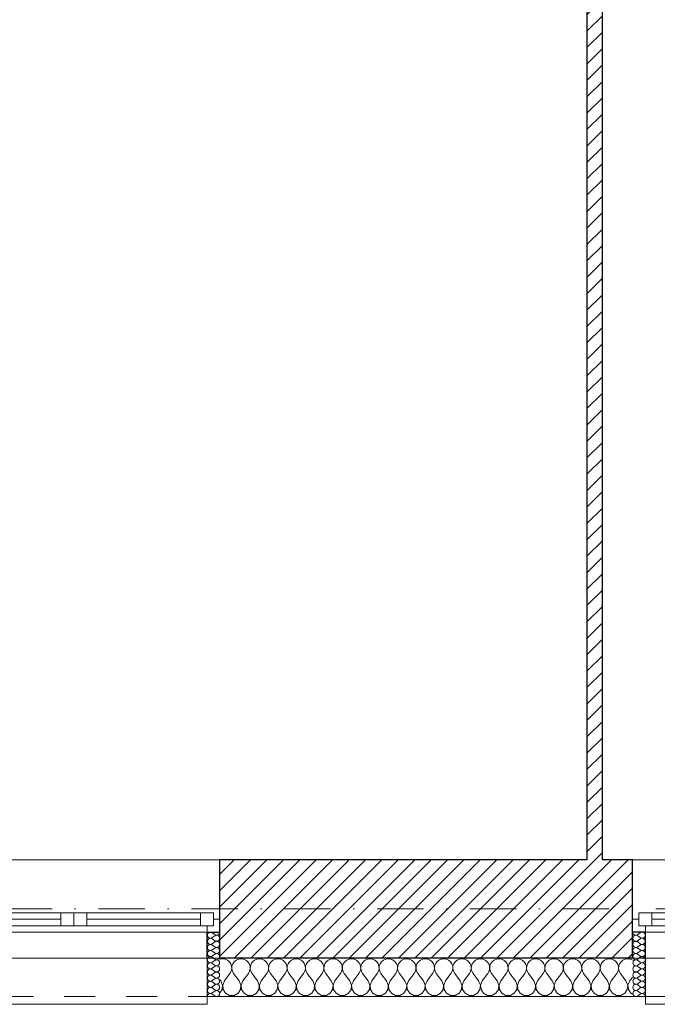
# Model space of a CAD drawing. Header units: millimetres. Extents: x -140780 to 266886, y -104422 to 233759.
# Tile 8 of 104: x 182285 to 184757, y 106825 to 110644. Entities that reach past the tile are written whole.
import ezdxf

# ---------------------------------------------------------------- set-up
doc = ezdxf.new("R2010")
doc.units = ezdxf.units.MM
doc.header["$MEASUREMENT"] = 0
doc.linetypes.add('Kropki i Kreski', pattern=[360, 180, -90, 0, -90])
doc.linetypes.add('Przerywana', pattern=[240, 120, -120])
for name, color, linetype in [('Konstrukcja - Siatki mod', 7, 'Continuous'), ('KR_INW', 7, 'Continuous'), ('NAPIS_SODON', 7, 'Continuous'), ('Okna ArchiCADa', 7, 'Continuous')]:
    doc.layers.add(name, color=color, linetype=linetype)
doc.layers.add('Konstrukcja - Siatki mod_Nr_pióra__48', color=7, linetype='Continuous', lineweight=15, true_color=0xa80f02)
doc.layers.add('KR_INW_Nr_pióra__102', color=7, linetype='Continuous', lineweight=5, true_color=0xcccccc)
for name, color, linetype, lineweight in [('KR_INW_Nr_pióra__101', 252, 'Continuous', 5), ('KR_INW_Nr_pióra__27', 7, 'Continuous', 25), ('KR_INW_Nr_pióra__47', 7, 'Continuous', 15), ('NAPIS_SODON_Nr_pióra__1', 7, 'Continuous', 13), ('Okna ArchiCADa_Nr_pióra__1', 7, 'Continuous', 13), ('Okna ArchiCADa_Nr_pióra__27', 7, 'Continuous', 25)]:
    doc.layers.add(name, color=color, linetype=linetype, lineweight=lineweight)
pattern_1 = [(45, (0, 0), (-31.819804, 31.819804), [])]

# ---------------------------------------------------------------- blocks, each defined once
blk = doc.blocks.new('Strop_1', base_point=(179225, 121523.3))
at = {"layer": 'NAPIS_SODON_Nr_pióra__1', "linetype": 'Continuous', "flags": 128}
blk.add_lwpolyline([(179225, 121523.3), (179225.9, 107003.8), (250898.3, 107008.3), (250897.4, 121527.8)], close=True, dxfattribs=at)
blk = doc.blocks.new('*X151')
at = {"layer": 'KR_INW_Nr_pióra__102', "linetype": 'Continuous'}
for p, q in [((183061.7, 107000.2), (183061.2, 107000)), ((183071.4, 107001.6), (183061.7, 107000.2)), ((183081.2, 107000.2), (183071.4, 107001.6)), ((183090.2, 106996.2), (183081.2, 107000.2)), ((183097.8, 106989.9), (183090.2, 106996.2)), ((183124.1, 106996.2), (183116.5, 106989.9)), ((183133.1, 107000.2), (183124.1, 106996.2)), ((183142.9, 107001.6), (183133.1, 107000.2)), ((183152.6, 107000.2), (183142.9, 107001.6)), ((183161.6, 106996.2), (183152.6, 107000.2)), ((183169.2, 106989.9), (183161.6, 106996.2)), ((183195.5, 106996.2), (183187.9, 106989.9)), ((183204.5, 107000.2), (183195.5, 106996.2)), ((183214.3, 107001.6), (183204.5, 107000.2)), ((183224, 107000.2), (183214.3, 107001.6)), ((183233.1, 106996.2), (183224, 107000.2)), ((183240.6, 106989.9), (183233.1, 106996.2)), ((183266.9, 106996.2), (183259.4, 106989.9)), ((183276, 107000.2), (183266.9, 106996.2)), ((183285.7, 107001.6), (183276, 107000.2)), ((183295.5, 107000.2), (183285.7, 107001.6)), ((183304.5, 106996.2), (183295.5, 107000.2)), ((183312.1, 106989.9), (183304.5, 106996.2)), ((183338.4, 106996.2), (183330.8, 106989.9)), ((183347.4, 107000.2), (183338.4, 106996.2)), ((183357.1, 107001.6), (183347.4, 107000.2)), ((183366.9, 107000.2), (183357.1, 107001.6)), ((183375.9, 106996.2), (183366.9, 107000.2)), ((183383.5, 106989.9), (183375.9, 106996.2)), ((183409.8, 106996.2), (183402.2, 106989.9)), ((183418.8, 107000.2), (183409.8, 106996.2)), ((183428.6, 107001.6), (183418.8, 107000.2)), ((183438.3, 107000.2), (183428.6, 107001.6)), ((183447.3, 106996.2), (183438.3, 107000.2)), ((183454.9, 106989.9), (183447.3, 106996.2)), ((183481.2, 106996.2), (183473.6, 106989.9)), ((183490.2, 107000.2), (183481.2, 106996.2)), ((183500, 107001.6), (183490.2, 107000.2)), ((183509.8, 107000.2), (183500, 107001.6)), ((183518.8, 106996.2), (183509.8, 107000.2)), ((183526.4, 106989.9), (183518.8, 106996.2)), ((183552.7, 106996.2), (183545.1, 106989.9)), ((183561.7, 107000.2), (183552.7, 106996.2)), ((183571.4, 107001.6), (183561.7, 107000.2)), ((183581.2, 107000.2), (183571.4, 107001.6)), ((183590.2, 106996.2), (183581.2, 107000.2)), ((183597.8, 106989.9), (183590.2, 106996.2)), ((183624.1, 106996.2), (183616.5, 106989.9)), ((183633.1, 107000.2), (183624.1, 106996.2)), ((183642.9, 107001.6), (183633.1, 107000.2)), ((183652.6, 107000.2), (183642.9, 107001.6)), ((183661.6, 106996.2), (183652.6, 107000.2)), ((183669.2, 106989.9), (183661.6, 106996.2)), ((183695.5, 106996.2), (183687.9, 106989.9)), ((183704.5, 107000.2), (183695.5, 106996.2)), ((183714.3, 107001.6), (183704.5, 107000.2)), ((183724, 107000.2), (183714.3, 107001.6)), ((183733.1, 106996.2), (183724, 107000.2)), ((183740.6, 106989.9), (183733.1, 106996.2)), ((183766.9, 106996.2), (183759.4, 106989.9)), ((183776, 107000.2), (183766.9, 106996.2)), ((183785.7, 107001.6), (183776, 107000.2)), ((183795.5, 107000.2), (183785.7, 107001.6)), ((183804.5, 106996.2), (183795.5, 107000.2)), ((183812.1, 106989.9), (183804.5, 106996.2)), ((183838.4, 106996.2), (183830.8, 106989.9)), ((183847.4, 107000.2), (183838.4, 106996.2)), ((183857.1, 107001.6), (183847.4, 107000.2)), ((183866.9, 107000.2), (183857.1, 107001.6)), ((183875.9, 106996.2), (183866.9, 107000.2)), ((183883.5, 106989.9), (183875.9, 106996.2)), ((183909.8, 106996.2), (183902.2, 106989.9)), ((183918.8, 107000.2), (183909.8, 106996.2)), ((183928.6, 107001.6), (183918.8, 107000.2)), ((183938.3, 107000.2), (183928.6, 107001.6)), ((183947.3, 106996.2), (183938.3, 107000.2)), ((183954.9, 106989.9), (183947.3, 106996.2)), ((183981.2, 106996.2), (183973.6, 106989.9)), ((183990.2, 107000.2), (183981.2, 106996.2)), ((184000, 107001.6), (183990.2, 107000.2)), ((184009.8, 107000.2), (184000, 107001.6)), ((184018.8, 106996.2), (184009.8, 107000.2)), ((184026.4, 106989.9), (184018.8, 106996.2)), ((184052.7, 106996.2), (184045.1, 106989.9)), ((184061.7, 107000.2), (184052.7, 106996.2)), ((184071.4, 107001.6), (184061.7, 107000.2)), ((184081.2, 107000.2), (184071.4, 107001.6)), ((184090.2, 106996.2), (184081.2, 107000.2)), ((184097.8, 106989.9), (184090.2, 106996.2)), ((184124.1, 106996.2), (184116.5, 106989.9)), ((184133.1, 107000.2), (184124.1, 106996.2)), ((184142.9, 107001.6), (184133.1, 107000.2)), ((184152.6, 107000.2), (184142.9, 107001.6)), ((184161.6, 106996.2), (184152.6, 107000.2)), ((184169.2, 106989.9), (184161.6, 106996.2)), ((184195.5, 106996.2), (184187.9, 106989.9)), ((184204.5, 107000.2), (184195.5, 106996.2)), ((184214.3, 107001.6), (184204.5, 107000.2)), ((184224, 107000.2), (184214.3, 107001.6)), ((184233.1, 106996.2), (184224, 107000.2)), ((184240.6, 106989.9), (184233.1, 106996.2)), ((184266.9, 106996.2), (184259.4, 106989.9)), ((184276, 107000.2), (184266.9, 106996.2)), ((184285.7, 107001.6), (184276, 107000.2)), ((184295.5, 107000.2), (184285.7, 107001.6)), ((184304.5, 106996.2), (184295.5, 107000.2)), ((184312.1, 106989.9), (184304.5, 106996.2)), ((184338.4, 106996.2), (184330.8, 106989.9)), ((184347.4, 107000.2), (184338.4, 106996.2)), ((184357.1, 107001.6), (184347.4, 107000.2)), ((184366.9, 107000.2), (184357.1, 107001.6)), ((184375.9, 106996.2), (184366.9, 107000.2)), ((184383.5, 106989.9), (184375.9, 106996.2)), ((184409.8, 106996.2), (184402.2, 106989.9)), ((184418.8, 107000.2), (184409.8, 106996.2)), ((184428.6, 107001.6), (184418.8, 107000.2)), ((184438.3, 107000.2), (184428.6, 107001.6)), ((184447.3, 106996.2), (184438.3, 107000.2)), ((184454.9, 106989.9), (184447.3, 106996.2)), ((184481.2, 106996.2), (184473.6, 106989.9)), ((184490.2, 107000.2), (184481.2, 106996.2)), ((184500, 107001.6), (184490.2, 107000.2)), ((184509.8, 107000.2), (184500, 107001.6)), ((184518.8, 106996.2), (184509.8, 107000.2)), ((184526.4, 106989.9), (184518.8, 106996.2)), ((184552.7, 106996.2), (184545.1, 106989.9)), ((184561.7, 107000.2), (184552.7, 106996.2)), ((184571.4, 107001.6), (184561.7, 107000.2)), ((184581.2, 107000.2), (184571.4, 107001.6)), ((184590.2, 106996.2), (184581.2, 107000.2)), ((184597.8, 106989.9), (184590.2, 106996.2)), ((184624.1, 106996.2), (184616.5, 106989.9)), ((184633.1, 107000.2), (184624.1, 106996.2)), ((184642.9, 107001.6), (184633.1, 107000.2)), ((184652.6, 107000.2), (184642.9, 107001.6)), ((184661.1, 106996.5), (184652.6, 107000.2)), ((183103.4, 106981.8), (183097.8, 106989.9)), ((183100, 106944.4), (183104.8, 106953.1)), ((183106.5, 106972.5), (183103.4, 106981.8)), ((183104.8, 106953.1), (183107, 106962.6)), ((183107, 106962.6), (183106.5, 106972.5)), ((183107.8, 106972.5), (183107.3, 106962.6)), ((183107.3, 106962.6), (183109.5, 106953.1)), ((183110.9, 106981.8), (183107.8, 106972.5)), ((183109.5, 106953.1), (183114.3, 106944.4)), ((183116.5, 106989.9), (183110.9, 106981.8)), ((183174.8, 106981.8), (183169.2, 106989.9)), ((183171.4, 106944.4), (183176.2, 106953.1)), ((183177.9, 106972.5), (183174.8, 106981.8)), ((183176.2, 106953.1), (183178.4, 106962.6)), ((183178.4, 106962.6), (183177.9, 106972.5)), ((183179.2, 106972.5), (183178.7, 106962.6)), ((183178.7, 106962.6), (183180.9, 106953.1)), ((183182.3, 106981.8), (183179.2, 106972.5)), ((183180.9, 106953.1), (183185.7, 106944.4)), ((183187.9, 106989.9), (183182.3, 106981.8)), ((183246.2, 106981.8), (183240.6, 106989.9)), ((183242.9, 106944.4), (183247.6, 106953.1)), ((183249.4, 106972.5), (183246.2, 106981.8)), ((183247.6, 106953.1), (183249.9, 106962.6)), ((183249.9, 106962.6), (183249.4, 106972.5)), ((183250.6, 106972.5), (183250.1, 106962.6)), ((183250.1, 106962.6), (183252.4, 106953.1)), ((183253.8, 106981.8), (183250.6, 106972.5)), ((183252.4, 106953.1), (183257.1, 106944.4)), ((183259.4, 106989.9), (183253.8, 106981.8)), ((183317.7, 106981.8), (183312.1, 106989.9)), ((183314.3, 106944.4), (183319.1, 106953.1)), ((183320.8, 106972.5), (183317.7, 106981.8)), ((183319.1, 106953.1), (183321.3, 106962.6)), ((183321.3, 106962.6), (183320.8, 106972.5)), ((183322.1, 106972.5), (183321.6, 106962.6)), ((183321.6, 106962.6), (183323.8, 106953.1)), ((183325.2, 106981.8), (183322.1, 106972.5)), ((183323.8, 106953.1), (183328.6, 106944.4)), ((183330.8, 106989.9), (183325.2, 106981.8)), ((183389.1, 106981.8), (183383.5, 106989.9)), ((183385.7, 106944.4), (183390.5, 106953.1)), ((183392.2, 106972.5), (183389.1, 106981.8)), ((183390.5, 106953.1), (183392.7, 106962.6)), ((183392.7, 106962.6), (183392.2, 106972.5)), ((183393.5, 106972.5), (183393, 106962.6)), ((183393, 106962.6), (183395.2, 106953.1)), ((183396.6, 106981.8), (183393.5, 106972.5)), ((183395.2, 106953.1), (183400, 106944.4)), ((183402.2, 106989.9), (183396.6, 106981.8)), ((183460.5, 106981.8), (183454.9, 106989.9)), ((183457.1, 106944.4), (183461.9, 106953.1)), ((183463.7, 106972.5), (183460.5, 106981.8)), ((183461.9, 106953.1), (183464.1, 106962.6)), ((183464.1, 106962.6), (183463.7, 106972.5)), ((183464.9, 106972.5), (183464.4, 106962.6)), ((183464.4, 106962.6), (183466.7, 106953.1)), ((183468.1, 106981.8), (183464.9, 106972.5)), ((183466.7, 106953.1), (183471.4, 106944.4)), ((183473.6, 106989.9), (183468.1, 106981.8)), ((183531.9, 106981.8), (183526.4, 106989.9)), ((183528.6, 106944.4), (183533.3, 106953.1)), ((183535.1, 106972.5), (183531.9, 106981.8)), ((183533.3, 106953.1), (183535.6, 106962.6)), ((183535.6, 106962.6), (183535.1, 106972.5)), ((183536.3, 106972.5), (183535.9, 106962.6)), ((183535.9, 106962.6), (183538.1, 106953.1)), ((183539.5, 106981.8), (183536.3, 106972.5)), ((183538.1, 106953.1), (183542.9, 106944.4)), ((183545.1, 106989.9), (183539.5, 106981.8)), ((183603.4, 106981.8), (183597.8, 106989.9)), ((183600, 106944.4), (183604.8, 106953.1)), ((183606.5, 106972.5), (183603.4, 106981.8)), ((183604.8, 106953.1), (183607, 106962.6)), ((183607, 106962.6), (183606.5, 106972.5)), ((183607.8, 106972.5), (183607.3, 106962.6)), ((183607.3, 106962.6), (183609.5, 106953.1)), ((183610.9, 106981.8), (183607.8, 106972.5)), ((183609.5, 106953.1), (183614.3, 106944.4)), ((183616.5, 106989.9), (183610.9, 106981.8)), ((183674.8, 106981.8), (183669.2, 106989.9)), ((183671.4, 106944.4), (183676.2, 106953.1)), ((183677.9, 106972.5), (183674.8, 106981.8)), ((183676.2, 106953.1), (183678.4, 106962.6)), ((183678.4, 106962.6), (183677.9, 106972.5)), ((183679.2, 106972.5), (183678.7, 106962.6)), ((183678.7, 106962.6), (183680.9, 106953.1)), ((183682.3, 106981.8), (183679.2, 106972.5)), ((183680.9, 106953.1), (183685.7, 106944.4)), ((183687.9, 106989.9), (183682.3, 106981.8)), ((183746.2, 106981.8), (183740.6, 106989.9)), ((183742.9, 106944.4), (183747.6, 106953.1)), ((183749.4, 106972.5), (183746.2, 106981.8)), ((183747.6, 106953.1), (183749.9, 106962.6)), ((183749.9, 106962.6), (183749.4, 106972.5)), ((183750.6, 106972.5), (183750.1, 106962.6)), ((183750.1, 106962.6), (183752.4, 106953.1)), ((183753.8, 106981.8), (183750.6, 106972.5)), ((183752.4, 106953.1), (183757.1, 106944.4)), ((183759.4, 106989.9), (183753.8, 106981.8)), ((183817.7, 106981.8), (183812.1, 106989.9)), ((183814.3, 106944.4), (183819.1, 106953.1)), ((183820.8, 106972.5), (183817.7, 106981.8)), ((183819.1, 106953.1), (183821.3, 106962.6)), ((183821.3, 106962.6), (183820.8, 106972.5)), ((183822.1, 106972.5), (183821.6, 106962.6)), ((183821.6, 106962.6), (183823.8, 106953.1)), ((183825.2, 106981.8), (183822.1, 106972.5)), ((183823.8, 106953.1), (183828.6, 106944.4)), ((183830.8, 106989.9), (183825.2, 106981.8)), ((183889.1, 106981.8), (183883.5, 106989.9)), ((183885.7, 106944.4), (183890.5, 106953.1)), ((183892.2, 106972.5), (183889.1, 106981.8)), ((183890.5, 106953.1), (183892.7, 106962.6)), ((183892.7, 106962.6), (183892.2, 106972.5)), ((183893.5, 106972.5), (183893, 106962.6)), ((183893, 106962.6), (183895.2, 106953.1)), ((183896.6, 106981.8), (183893.5, 106972.5)), ((183895.2, 106953.1), (183900, 106944.4)), ((183902.2, 106989.9), (183896.6, 106981.8)), ((183960.5, 106981.8), (183954.9, 106989.9)), ((183957.1, 106944.4), (183961.9, 106953.1)), ((183963.7, 106972.5), (183960.5, 106981.8)), ((183961.9, 106953.1), (183964.1, 106962.6)), ((183964.1, 106962.6), (183963.7, 106972.5)), ((183964.9, 106972.5), (183964.4, 106962.6)), ((183964.4, 106962.6), (183966.7, 106953.1)), ((183968.1, 106981.8), (183964.9, 106972.5)), ((183966.7, 106953.1), (183971.4, 106944.4)), ((183973.6, 106989.9), (183968.1, 106981.8)), ((184031.9, 106981.8), (184026.4, 106989.9)), ((184028.6, 106944.4), (184033.3, 106953.1)), ((184035.1, 106972.5), (184031.9, 106981.8)), ((184033.3, 106953.1), (184035.6, 106962.6)), ((184035.6, 106962.6), (184035.1, 106972.5)), ((184036.3, 106972.5), (184035.9, 106962.6)), ((184035.9, 106962.6), (184038.1, 106953.1)), ((184039.5, 106981.8), (184036.3, 106972.5)), ((184038.1, 106953.1), (184042.9, 106944.4)), ((184045.1, 106989.9), (184039.5, 106981.8)), ((184103.4, 106981.8), (184097.8, 106989.9)), ((184100, 106944.4), (184104.8, 106953.1)), ((184106.5, 106972.5), (184103.4, 106981.8)), ((184104.8, 106953.1), (184107, 106962.6)), ((184107, 106962.6), (184106.5, 106972.5)), ((184107.8, 106972.5), (184107.3, 106962.6)), ((184107.3, 106962.6), (184109.5, 106953.1)), ((184110.9, 106981.8), (184107.8, 106972.5)), ((184109.5, 106953.1), (184114.3, 106944.4)), ((184116.5, 106989.9), (184110.9, 106981.8)), ((184174.8, 106981.8), (184169.2, 106989.9)), ((184171.4, 106944.4), (184176.2, 106953.1)), ((184177.9, 106972.5), (184174.8, 106981.8)), ((184176.2, 106953.1), (184178.4, 106962.6)), ((184178.4, 106962.6), (184177.9, 106972.5)), ((184179.2, 106972.5), (184178.7, 106962.6)), ((184178.7, 106962.6), (184180.9, 106953.1)), ((184182.3, 106981.8), (184179.2, 106972.5)), ((184180.9, 106953.1), (184185.7, 106944.4)), ((184187.9, 106989.9), (184182.3, 106981.8)), ((184246.2, 106981.8), (184240.6, 106989.9)), ((184242.9, 106944.4), (184247.6, 106953.1)), ((184249.4, 106972.5), (184246.2, 106981.8)), ((184247.6, 106953.1), (184249.9, 106962.6)), ((184249.9, 106962.6), (184249.4, 106972.5)), ((184250.6, 106972.5), (184250.1, 106962.6)), ((184250.1, 106962.6), (184252.4, 106953.1)), ((184253.8, 106981.8), (184250.6, 106972.5)), ((184252.4, 106953.1), (184257.1, 106944.4)), ((184259.4, 106989.9), (184253.8, 106981.8)), ((184317.7, 106981.8), (184312.1, 106989.9)), ((184314.3, 106944.4), (184319.1, 106953.1)), ((184320.8, 106972.5), (184317.7, 106981.8)), ((184319.1, 106953.1), (184321.3, 106962.6)), ((184321.3, 106962.6), (184320.8, 106972.5)), ((184322.1, 106972.5), (184321.6, 106962.6)), ((184321.6, 106962.6), (184323.8, 106953.1)), ((184325.2, 106981.8), (184322.1, 106972.5)), ((184323.8, 106953.1), (184328.6, 106944.4)), ((184330.8, 106989.9), (184325.2, 106981.8)), ((184389.1, 106981.8), (184383.5, 106989.9)), ((184385.7, 106944.4), (184390.5, 106953.1)), ((184392.2, 106972.5), (184389.1, 106981.8)), ((184390.5, 106953.1), (184392.7, 106962.6)), ((184392.7, 106962.6), (184392.2, 106972.5)), ((184393.5, 106972.5), (184393, 106962.6)), ((184393, 106962.6), (184395.2, 106953.1)), ((184396.6, 106981.8), (184393.5, 106972.5)), ((184395.2, 106953.1), (184400, 106944.4)), ((184402.2, 106989.9), (184396.6, 106981.8)), ((184460.5, 106981.8), (184454.9, 106989.9)), ((184457.1, 106944.4), (184461.9, 106953.1)), ((184463.7, 106972.5), (184460.5, 106981.8)), ((184461.9, 106953.1), (184464.1, 106962.6)), ((184464.1, 106962.6), (184463.7, 106972.5)), ((184464.9, 106972.5), (184464.4, 106962.6)), ((184464.4, 106962.6), (184466.7, 106953.1)), ((184468.1, 106981.8), (184464.9, 106972.5)), ((184466.7, 106953.1), (184471.4, 106944.4)), ((184473.6, 106989.9), (184468.1, 106981.8)), ((184531.9, 106981.8), (184526.4, 106989.9)), ((184528.6, 106944.4), (184533.3, 106953.1)), ((184535.1, 106972.5), (184531.9, 106981.8)), ((184533.3, 106953.1), (184535.6, 106962.6)), ((184535.6, 106962.6), (184535.1, 106972.5)), ((184536.3, 106972.5), (184535.9, 106962.6)), ((184535.9, 106962.6), (184538.1, 106953.1)), ((184539.5, 106981.8), (184536.3, 106972.5)), ((184538.1, 106953.1), (184542.9, 106944.4)), ((184545.1, 106989.9), (184539.5, 106981.8)), ((184603.4, 106981.8), (184597.8, 106989.9)), ((184600, 106944.4), (184604.8, 106953.1)), ((184606.5, 106972.5), (184603.4, 106981.8)), ((184604.8, 106953.1), (184607, 106962.6)), ((184607, 106962.6), (184606.5, 106972.5)), ((184607.8, 106972.5), (184607.3, 106962.6)), ((184607.3, 106962.6), (184609.5, 106953.1)), ((184610.9, 106981.8), (184607.8, 106972.5)), ((184609.5, 106953.1), (184614.3, 106944.4)), ((184616.5, 106989.9), (184610.9, 106981.8)), ((183064.3, 106915.9), (183061.2, 106920)), ((183071, 106899.8), (183064.3, 106915.9)), ((183078.6, 106915.9), (183071.8, 106899.8)), ((183078.6, 106915.9), (183100, 106944.4)), ((183135.7, 106915.9), (183114.3, 106944.4)), ((183142.4, 106899.8), (183135.7, 106915.9)), ((183150, 106915.9), (183143.3, 106899.8)), ((183150, 106915.9), (183171.4, 106944.4)), ((183207.1, 106915.9), (183185.7, 106944.4)), ((183213.9, 106899.8), (183207.1, 106915.9)), ((183221.4, 106915.9), (183214.7, 106899.8)), ((183221.4, 106915.9), (183242.9, 106944.4)), ((183278.6, 106915.9), (183257.1, 106944.4)), ((183285.3, 106899.8), (183278.6, 106915.9)), ((183292.9, 106915.9), (183286.1, 106899.8)), ((183292.9, 106915.9), (183314.3, 106944.4)), ((183350, 106915.9), (183328.6, 106944.4)), ((183356.7, 106899.8), (183350, 106915.9)), ((183364.3, 106915.9), (183357.6, 106899.8)), ((183364.3, 106915.9), (183385.7, 106944.4)), ((183421.4, 106915.9), (183400, 106944.4)), ((183428.2, 106899.8), (183421.4, 106915.9)), ((183435.7, 106915.9), (183429, 106899.8)), ((183435.7, 106915.9), (183457.1, 106944.4)), ((183492.9, 106915.9), (183471.4, 106944.4)), ((183499.6, 106899.8), (183492.9, 106915.9)), ((183507.1, 106915.9), (183500.4, 106899.8)), ((183507.1, 106915.9), (183528.6, 106944.4)), ((183564.3, 106915.9), (183542.9, 106944.4)), ((183571, 106899.8), (183564.3, 106915.9)), ((183578.6, 106915.9), (183571.8, 106899.8)), ((183578.6, 106915.9), (183600, 106944.4)), ((183635.7, 106915.9), (183614.3, 106944.4)), ((183642.4, 106899.8), (183635.7, 106915.9)), ((183650, 106915.9), (183643.3, 106899.8)), ((183650, 106915.9), (183671.4, 106944.4)), ((183707.1, 106915.9), (183685.7, 106944.4)), ((183713.9, 106899.8), (183707.1, 106915.9)), ((183721.4, 106915.9), (183714.7, 106899.8)), ((183721.4, 106915.9), (183742.9, 106944.4)), ((183778.6, 106915.9), (183757.1, 106944.4)), ((183785.3, 106899.8), (183778.6, 106915.9)), ((183792.9, 106915.9), (183786.1, 106899.8)), ((183792.9, 106915.9), (183814.3, 106944.4)), ((183850, 106915.9), (183828.6, 106944.4)), ((183856.7, 106899.8), (183850, 106915.9)), ((183864.3, 106915.9), (183857.6, 106899.8)), ((183864.3, 106915.9), (183885.7, 106944.4)), ((183921.4, 106915.9), (183900, 106944.4)), ((183928.2, 106899.8), (183921.4, 106915.9)), ((183935.7, 106915.9), (183929, 106899.8)), ((183935.7, 106915.9), (183957.1, 106944.4)), ((183992.9, 106915.9), (183971.4, 106944.4)), ((183999.6, 106899.8), (183992.9, 106915.9)), ((184007.1, 106915.9), (184000.4, 106899.8)), ((184007.1, 106915.9), (184028.6, 106944.4)), ((184064.3, 106915.9), (184042.9, 106944.4)), ((184071, 106899.8), (184064.3, 106915.9)), ((184078.6, 106915.9), (184071.8, 106899.8)), ((184078.6, 106915.9), (184100, 106944.4)), ((184135.7, 106915.9), (184114.3, 106944.4)), ((184142.4, 106899.8), (184135.7, 106915.9)), ((184150, 106915.9), (184143.3, 106899.8)), ((184150, 106915.9), (184171.4, 106944.4)), ((184207.1, 106915.9), (184185.7, 106944.4)), ((184213.9, 106899.8), (184207.1, 106915.9)), ((184221.4, 106915.9), (184214.7, 106899.8)), ((184221.4, 106915.9), (184242.9, 106944.4)), ((184278.6, 106915.9), (184257.1, 106944.4)), ((184285.3, 106899.8), (184278.6, 106915.9)), ((184292.9, 106915.9), (184286.1, 106899.8)), ((184292.9, 106915.9), (184314.3, 106944.4)), ((184350, 106915.9), (184328.6, 106944.4)), ((184356.7, 106899.8), (184350, 106915.9)), ((184364.3, 106915.9), (184357.6, 106899.8)), ((184364.3, 106915.9), (184385.7, 106944.4)), ((184421.4, 106915.9), (184400, 106944.4)), ((184428.2, 106899.8), (184421.4, 106915.9)), ((184435.7, 106915.9), (184429, 106899.8)), ((184435.7, 106915.9), (184457.1, 106944.4)), ((184492.9, 106915.9), (184471.4, 106944.4)), ((184499.6, 106899.8), (184492.9, 106915.9)), ((184507.1, 106915.9), (184500.4, 106899.8)), ((184507.1, 106915.9), (184528.6, 106944.4)), ((184564.3, 106915.9), (184542.9, 106944.4)), ((184571, 106899.8), (184564.3, 106915.9)), ((184578.6, 106915.9), (184571.8, 106899.8)), ((184578.6, 106915.9), (184600, 106944.4)), ((184635.7, 106915.9), (184614.3, 106944.4)), ((184642.4, 106899.8), (184635.7, 106915.9)), ((184650, 106915.9), (184643.3, 106899.8)), ((184650, 106915.9), (184661.1, 106930.7)), ((183061.2, 106870.1), (183069.4, 106882.5)), ((183069.4, 106882.5), (183071, 106899.8)), ((183071.8, 106899.8), (183073.5, 106882.5)), ((183073.5, 106882.5), (183083.1, 106868)), ((183131.2, 106868), (183140.8, 106882.5)), ((183140.8, 106882.5), (183142.4, 106899.8)), ((183143.3, 106899.8), (183144.9, 106882.5)), ((183144.9, 106882.5), (183154.5, 106868)), ((183202.6, 106868), (183212.2, 106882.5)), ((183212.2, 106882.5), (183213.9, 106899.8)), ((183214.7, 106899.8), (183216.3, 106882.5)), ((183216.3, 106882.5), (183226, 106868)), ((183274, 106868), (183283.7, 106882.5)), ((183283.7, 106882.5), (183285.3, 106899.8)), ((183286.1, 106899.8), (183287.8, 106882.5)), ((183287.8, 106882.5), (183297.4, 106868)), ((183345.5, 106868), (183355.1, 106882.5)), ((183355.1, 106882.5), (183356.7, 106899.8)), ((183357.6, 106899.8), (183359.2, 106882.5)), ((183359.2, 106882.5), (183368.8, 106868)), ((183416.9, 106868), (183426.5, 106882.5)), ((183426.5, 106882.5), (183428.2, 106899.8)), ((183429, 106899.8), (183430.6, 106882.5)), ((183430.6, 106882.5), (183440.3, 106868)), ((183488.3, 106868), (183497.9, 106882.5)), ((183497.9, 106882.5), (183499.6, 106899.8)), ((183500.4, 106899.8), (183502.1, 106882.5)), ((183502.1, 106882.5), (183511.7, 106868)), ((183559.7, 106868), (183569.4, 106882.5)), ((183569.4, 106882.5), (183571, 106899.8)), ((183571.8, 106899.8), (183573.5, 106882.5)), ((183573.5, 106882.5), (183583.1, 106868)), ((183631.2, 106868), (183640.8, 106882.5)), ((183640.8, 106882.5), (183642.4, 106899.8)), ((183643.3, 106899.8), (183644.9, 106882.5)), ((183644.9, 106882.5), (183654.5, 106868)), ((183702.6, 106868), (183712.2, 106882.5)), ((183712.2, 106882.5), (183713.9, 106899.8)), ((183714.7, 106899.8), (183716.3, 106882.5)), ((183716.3, 106882.5), (183726, 106868)), ((183774, 106868), (183783.7, 106882.5)), ((183783.7, 106882.5), (183785.3, 106899.8)), ((183786.1, 106899.8), (183787.8, 106882.5)), ((183787.8, 106882.5), (183797.4, 106868)), ((183845.5, 106868), (183855.1, 106882.5)), ((183855.1, 106882.5), (183856.7, 106899.8)), ((183857.6, 106899.8), (183859.2, 106882.5)), ((183859.2, 106882.5), (183868.8, 106868)), ((183916.9, 106868), (183926.5, 106882.5)), ((183926.5, 106882.5), (183928.2, 106899.8)), ((183929, 106899.8), (183930.6, 106882.5)), ((183930.6, 106882.5), (183940.3, 106868)), ((183988.3, 106868), (183997.9, 106882.5)), ((183997.9, 106882.5), (183999.6, 106899.8)), ((184000.4, 106899.8), (184002.1, 106882.5)), ((184002.1, 106882.5), (184011.7, 106868)), ((184059.7, 106868), (184069.4, 106882.5)), ((184069.4, 106882.5), (184071, 106899.8)), ((184071.8, 106899.8), (184073.5, 106882.5)), ((184073.5, 106882.5), (184083.1, 106868)), ((184131.2, 106868), (184140.8, 106882.5)), ((184140.8, 106882.5), (184142.4, 106899.8)), ((184143.3, 106899.8), (184144.9, 106882.5)), ((184144.9, 106882.5), (184154.5, 106868)), ((184202.6, 106868), (184212.2, 106882.5)), ((184212.2, 106882.5), (184213.9, 106899.8)), ((184214.7, 106899.8), (184216.3, 106882.5)), ((184216.3, 106882.5), (184226, 106868)), ((184274, 106868), (184283.7, 106882.5)), ((184283.7, 106882.5), (184285.3, 106899.8)), ((184286.1, 106899.8), (184287.8, 106882.5)), ((184287.8, 106882.5), (184297.4, 106868)), ((184345.5, 106868), (184355.1, 106882.5)), ((184355.1, 106882.5), (184356.7, 106899.8)), ((184357.6, 106899.8), (184359.2, 106882.5)), ((184359.2, 106882.5), (184368.8, 106868)), ((184416.9, 106868), (184426.5, 106882.5)), ((184426.5, 106882.5), (184428.2, 106899.8)), ((184429, 106899.8), (184430.6, 106882.5)), ((184430.6, 106882.5), (184440.3, 106868)), ((184488.3, 106868), (184497.9, 106882.5)), ((184497.9, 106882.5), (184499.6, 106899.8)), ((184500.4, 106899.8), (184502.1, 106882.5)), ((184502.1, 106882.5), (184511.7, 106868)), ((184559.7, 106868), (184569.4, 106882.5)), ((184569.4, 106882.5), (184571, 106899.8)), ((184571.8, 106899.8), (184573.5, 106882.5)), ((184573.5, 106882.5), (184583.1, 106868)), ((184631.2, 106868), (184640.8, 106882.5)), ((184640.8, 106882.5), (184642.4, 106899.8)), ((184643.3, 106899.8), (184644.9, 106882.5)), ((184644.9, 106882.5), (184654.5, 106868)), ((183083.1, 106868), (183098.4, 106859.8)), ((183098.4, 106859.8), (183115.8, 106859.8)), ((183115.8, 106859.8), (183131.2, 106868)), ((183154.5, 106868), (183169.9, 106859.8)), ((183169.9, 106859.8), (183187.3, 106859.8)), ((183187.3, 106859.8), (183202.6, 106868)), ((183226, 106868), (183241.3, 106859.8)), ((183241.3, 106859.8), (183258.7, 106859.8)), ((183258.7, 106859.8), (183274, 106868)), ((183297.4, 106868), (183312.7, 106859.8)), ((183312.7, 106859.8), (183330.1, 106859.8)), ((183330.1, 106859.8), (183345.5, 106868)), ((183368.8, 106868), (183384.2, 106859.8)), ((183384.2, 106859.8), (183401.6, 106859.8)), ((183401.6, 106859.8), (183416.9, 106868)), ((183440.3, 106868), (183455.6, 106859.8)), ((183455.6, 106859.8), (183473, 106859.8)), ((183473, 106859.8), (183488.3, 106868)), ((183511.7, 106868), (183527, 106859.8)), ((183527, 106859.8), (183544.4, 106859.8)), ((183544.4, 106859.8), (183559.7, 106868)), ((183583.1, 106868), (183598.4, 106859.8)), ((183598.4, 106859.8), (183615.8, 106859.8)), ((183615.8, 106859.8), (183631.2, 106868)), ((183654.5, 106868), (183669.9, 106859.8)), ((183669.9, 106859.8), (183687.3, 106859.8)), ((183687.3, 106859.8), (183702.6, 106868)), ((183726, 106868), (183741.3, 106859.8)), ((183741.3, 106859.8), (183758.7, 106859.8)), ((183758.7, 106859.8), (183774, 106868)), ((183797.4, 106868), (183812.7, 106859.8)), ((183812.7, 106859.8), (183830.1, 106859.8)), ((183830.1, 106859.8), (183845.5, 106868)), ((183868.8, 106868), (183884.2, 106859.8)), ((183884.2, 106859.8), (183901.6, 106859.8)), ((183901.6, 106859.8), (183916.9, 106868)), ((183940.3, 106868), (183955.6, 106859.8)), ((183955.6, 106859.8), (183973, 106859.8)), ((183973, 106859.8), (183988.3, 106868)), ((184011.7, 106868), (184027, 106859.8)), ((184027, 106859.8), (184044.4, 106859.8)), ((184044.4, 106859.8), (184059.7, 106868)), ((184083.1, 106868), (184098.4, 106859.8)), ((184098.4, 106859.8), (184115.8, 106859.8)), ((184115.8, 106859.8), (184131.2, 106868)), ((184154.5, 106868), (184169.9, 106859.8)), ((184169.9, 106859.8), (184187.3, 106859.8)), ((184187.3, 106859.8), (184202.6, 106868)), ((184226, 106868), (184241.3, 106859.8)), ((184241.3, 106859.8), (184258.7, 106859.8)), ((184258.7, 106859.8), (184274, 106868)), ((184297.4, 106868), (184312.7, 106859.8)), ((184312.7, 106859.8), (184330.1, 106859.8)), ((184330.1, 106859.8), (184345.5, 106868)), ((184368.8, 106868), (184384.2, 106859.8)), ((184384.2, 106859.8), (184401.6, 106859.8)), ((184401.6, 106859.8), (184416.9, 106868)), ((184440.3, 106868), (184455.6, 106859.8)), ((184455.6, 106859.8), (184473, 106859.8)), ((184473, 106859.8), (184488.3, 106868)), ((184511.7, 106868), (184527, 106859.8)), ((184527, 106859.8), (184544.4, 106859.8)), ((184544.4, 106859.8), (184559.7, 106868)), ((184583.1, 106868), (184598.4, 106859.8)), ((184598.4, 106859.8), (184615.8, 106859.8)), ((184615.8, 106859.8), (184631.2, 106868)), ((184654.5, 106868), (184661.1, 106864.5))]:
    blk.add_line(p, q, dxfattribs=at)
blk = doc.blocks.new('*X173')
at = {"layer": 'KR_INW_Nr_pióra__102', "linetype": 'Continuous'}
for p, q in [((183040.9, 107095.6), (183031.4, 107102.8)), ((183040.9, 107090.9), (183031.4, 107083.7)), ((183040.9, 107071.8), (183031.4, 107079)), ((183040.9, 107067), (183031.4, 107059.9)), ((183040.9, 107048), (183031.4, 107055.1)), ((183040.9, 107043.2), (183031.4, 107036.1)), ((183040.9, 107024.2), (183031.4, 107031.3)), ((183040.9, 107019.4), (183031.4, 107012.3)), ((183040.9, 107000.4), (183031.4, 107007.5)), ((183040.9, 106995.6), (183031.4, 106988.5)), ((183040.9, 106976.6), (183031.4, 106983.7)), ((183040.9, 106971.8), (183031.4, 106964.7)), ((183040.9, 106952.8), (183031.4, 106959.9)), ((183040.9, 106948), (183031.4, 106940.9)), ((183040.9, 106929), (183031.4, 106936.1)), ((183040.9, 106924.2), (183031.4, 106917)), ((183040.9, 106905.1), (183031.4, 106912.3)), ((183040.9, 106900.4), (183031.4, 106893.2)), ((183040.9, 106881.3), (183031.4, 106888.5)), ((183040.9, 106876.6), (183031.4, 106869.4)), ((183040.9, 106857.5), (183031.4, 106864.7))]:
    blk.add_line(p, q, dxfattribs=at)
for centre, start, end in [((183024.3, 107093.2), 53.1301, 180), ((183024.3, 107093.2), 180, 306.8699), ((183024.3, 107069.4), 53.1301, 180), ((183024.3, 107069.4), 180, 306.8699), ((183048.1, 107105.1), 233.1301, 0), ((183048.1, 107081.3), 233.1301, 126.8699), ((183048.1, 107057.5), 233.1301, 126.8699), ((183024.3, 107045.6), 53.1301, 180), ((183024.3, 107045.6), 180, 306.8699), ((183024.3, 107021.8), 53.1301, 180), ((183048.1, 107033.7), 233.1301, 126.8699), ((183024.3, 107021.8), 180, 306.8699), ((183024.3, 106998), 53.1301, 180), ((183024.3, 106998), 180, 306.8699), ((183048.1, 107009.9), 233.1301, 126.8699), ((183048.1, 106986.1), 233.1301, 126.8699), ((183024.3, 106974.2), 53.1301, 180), ((183024.3, 106974.2), 180, 306.8699), ((183024.3, 106950.4), 53.1301, 180), ((183048.1, 106962.3), 233.1301, 126.8699), ((183024.3, 106950.4), 180, 306.8699), ((183024.3, 106926.6), 53.1301, 180), ((183024.3, 106926.6), 180, 306.8699), ((183024.3, 106902.8), 53.1301, 180), ((183048.1, 106938.5), 233.1301, 126.8699), ((183048.1, 106914.7), 233.1301, 126.8699), ((183024.3, 106902.8), 180, 306.8699), ((183024.3, 106879), 53.1301, 180), ((183024.3, 106879), 180, 306.8699), ((183048.1, 106890.9), 233.1301, 126.8699), ((183048.1, 106867), 233.1301, 126.8699), ((183024.3, 106855.1), 53.1301, 180)]:
    blk.add_arc(centre, 11.9, start, end, dxfattribs=at)
blk = doc.blocks.new('*X176')
at = {"layer": 'KR_INW_Nr_pióra__102', "linetype": 'Continuous'}
for p, q in [((184681.4, 107095.6), (184690.9, 107102.8)), ((184681.4, 107090.9), (184690.9, 107083.7)), ((184681.4, 107071.8), (184690.9, 107079)), ((184681.4, 107067), (184690.9, 107059.9)), ((184681.4, 107048), (184690.9, 107055.1)), ((184681.4, 107043.2), (184690.9, 107036.1)), ((184681.4, 107024.2), (184690.9, 107031.3)), ((184681.4, 107019.4), (184690.9, 107012.3)), ((184681.4, 107000.4), (184690.9, 107007.5)), ((184681.4, 106995.6), (184690.9, 106988.5)), ((184681.4, 106976.6), (184690.9, 106983.7)), ((184681.4, 106971.8), (184690.9, 106964.7)), ((184681.4, 106952.8), (184690.9, 106959.9)), ((184681.4, 106948), (184690.9, 106940.9)), ((184681.4, 106929), (184690.9, 106936.1)), ((184681.4, 106924.2), (184690.9, 106917)), ((184681.4, 106905.1), (184690.9, 106912.3)), ((184681.4, 106900.4), (184690.9, 106893.2)), ((184681.4, 106881.3), (184690.9, 106888.5)), ((184681.4, 106876.6), (184690.9, 106869.4)), ((184681.4, 106857.5), (184690.9, 106864.7))]:
    blk.add_line(p, q, dxfattribs=at)
for centre, start, end in [((184674.2, 107105.1), 180, 306.8699), ((184674.2, 107081.3), 53.1301, 306.8699), ((184674.2, 107057.5), 53.1301, 306.8699), ((184698.1, 107093.2), 0, 126.8699), ((184698.1, 107093.2), 233.1301, 0), ((184698.1, 107069.4), 0, 126.8699), ((184698.1, 107069.4), 233.1301, 0), ((184674.2, 107033.7), 53.1301, 306.8699), ((184698.1, 107045.6), 0, 126.8699), ((184698.1, 107045.6), 233.1301, 0), ((184698.1, 107021.8), 0, 126.8699), ((184674.2, 107009.9), 53.1301, 306.8699), ((184674.2, 106986.1), 53.1301, 306.8699), ((184698.1, 107021.8), 233.1301, 0), ((184698.1, 106998), 0, 126.8699), ((184698.1, 106998), 233.1301, 0), ((184674.2, 106962.3), 53.1301, 306.8699), ((184698.1, 106974.2), 0, 126.8699), ((184698.1, 106974.2), 233.1301, 0), ((184698.1, 106950.4), 0, 126.8699), ((184674.2, 106938.5), 53.1301, 306.8699), ((184674.2, 106914.7), 53.1301, 306.8699), ((184698.1, 106950.4), 233.1301, 0), ((184698.1, 106926.6), 0, 126.8699), ((184698.1, 106926.6), 233.1301, 0), ((184698.1, 106902.8), 0, 126.8699), ((184674.2, 106890.9), 53.1301, 306.8699), ((184674.2, 106867), 53.1301, 306.8699), ((184698.1, 106902.8), 233.1301, 0), ((184698.1, 106879), 0, 126.8699), ((184698.1, 106879), 233.1301, 0), ((184698.1, 106855.1), 0, 126.8699)]:
    blk.add_arc(centre, 11.9, start, end, dxfattribs=at)
blk = doc.blocks.new('Okno dwuskrzydłowe 19_5')
at = {"layer": 'Okna ArchiCADa_Nr_pióra__1', "linetype": 'Continuous'}
for p, q in [((-566.8, 230), (566.8, 230)), ((-566.8, 0), (-541.8, 0)), ((-541.8, 25), (-491.8, 25)), ((-541.8, -25), (-541.8, 25)), ((-541.8, 0), (-541.8, -25)), ((-491.8, 25), (-50, 25)), ((-491.8, 25), (-491.8, -25)), ((-491.8, 25), (-50, 25)), ((-491.8, 0), (-50, 0)), ((-50, -25), (-50, 25)), ((-50, 25), (0, 25)), ((0, 25), (0, -25)), ((0, 25), (50, 25)), ((0, -25), (0, 25)), ((50, 25), (491.8, 25)), ((50, 25), (50, -25)), ((50, 25), (491.8, 25)), ((50, 0), (491.8, 0)), ((491.8, -25), (491.8, 25)), ((491.8, 25), (541.8, 25)), ((541.8, 25), (541.8, -25)), ((541.8, -25), (541.8, 0)), ((541.8, 0), (566.8, 0)), ((-541.8, -25), (-516.8, -25)), ((-491.8, -25), (-541.8, -25)), ((-516.8, -25), (-516.8, -50)), ((-50, -25), (-491.8, -25)), ((0, -25), (-50, -25)), ((50, -25), (0, -25)), ((491.8, -25), (50, -25)), ((541.8, -25), (491.8, -25)), ((516.8, -50), (516.8, -25)), ((516.8, -25), (541.8, -25)), ((-516.8, -50), (-566.8, -50)), ((0, -50), (-516.8, -50)), ((516.8, -50), (0, -50)), ((566.8, -50), (516.8, -50)), ((-516.8, -300), (-516.8, -330)), ((516.8, -330), (516.8, -300)), ((-516.8, -330), (516.8, -330))]:
    blk.add_line(p, q, dxfattribs=at)
at = {"layer": 'Okna ArchiCADa_Nr_pióra__1', "linetype": 'Przerywana'}
blk.add_line((-516.8, -300), (516.8, -300), dxfattribs=at)
at = {"layer": 'Okna ArchiCADa_Nr_pióra__27', "linetype": 'Continuous'}
for p, q in [((-566.8, -50), (-566.8, 0)), ((566.8, -50), (566.8, 0)), ((-516.8, -50), (-566.8, -50)), ((516.8, -50), (566.8, -50))]:
    blk.add_line(p, q, dxfattribs=at)
blk = doc.blocks.new('Okno dwuskrzydłowe 19_6')
at = {"layer": 'Okna ArchiCADa_Nr_pióra__1', "linetype": 'Continuous'}
for p, q in [((-575, 230), (575, 230)), ((-575, 0), (-550, 0)), ((-550, 25), (-500, 25)), ((-550, -25), (-550, 25)), ((-550, 0), (-550, -25)), ((-500, 25), (-50, 25)), ((-500, 25), (-500, -25)), ((-500, 25), (-50, 25)), ((-500, 0), (-50, 0)), ((-50, -25), (-50, 25)), ((-50, 25), (0, 25)), ((0, 25), (0, -25)), ((0, 25), (50, 25)), ((0, -25), (0, 25)), ((50, 25), (500, 25)), ((50, 25), (50, -25)), ((50, 25), (500, 25)), ((50, 0), (500, 0)), ((500, -25), (500, 25)), ((500, 25), (550, 25)), ((550, 25), (550, -25)), ((550, -25), (550, 0)), ((550, 0), (575, 0)), ((-550, -25), (-525, -25)), ((-500, -25), (-550, -25)), ((-525, -25), (-525, -50)), ((-50, -25), (-500, -25)), ((0, -25), (-50, -25)), ((50, -25), (0, -25)), ((500, -25), (50, -25)), ((550, -25), (500, -25)), ((525, -50), (525, -25)), ((525, -25), (550, -25)), ((-525, -50), (-575, -50)), ((0, -50), (-525, -50)), ((525, -50), (0, -50)), ((575, -50), (525, -50)), ((-525, -300), (-525, -330)), ((525, -330), (525, -300)), ((-525, -330), (525, -330))]:
    blk.add_line(p, q, dxfattribs=at)
at = {"layer": 'Okna ArchiCADa_Nr_pióra__1', "linetype": 'Przerywana'}
blk.add_line((-525, -300), (525, -300), dxfattribs=at)
at = {"layer": 'Okna ArchiCADa_Nr_pióra__27', "linetype": 'Continuous'}
for p, q in [((-575, -50), (-575, 0)), ((575, -50), (575, 0)), ((-525, -50), (-575, -50)), ((525, -50), (575, -50))]:
    blk.add_line(p, q, dxfattribs=at)
blk = doc.blocks.new('Ściana_3', base_point=(179075.1, 106855.1))
at = {"layer": 'KR_INW_Nr_pióra__101', "linetype": 'Continuous'}
h = blk.add_hatch(dxfattribs=at)
h.set_pattern_fill('Cegła_licówka', color=256, style=0, pattern_type=2)
h.set_pattern_definition(pattern_1)
h.paths.add_polyline_path([(183061.2, 107155.1), (183061.2, 107105.1), (183061.2, 107005.1), (184661.1, 107005.1), (184661.1, 107105.1), (184661.1, 107155.1), (184661.1, 107385.1), (183061.2, 107385.1)])
at = {"layer": 'KR_INW_Nr_pióra__27', "linetype": 'Continuous'}
for p, q in [((183061.2, 107155.1), (183061.2, 107385.1)), ((184661.1, 107155.1), (184661.1, 107385.1)), ((183061.2, 107105.1), (183061.2, 107155.1)), ((184661.1, 107105.1), (184661.1, 107155.1)), ((183011.2, 107005.1), (183011.2, 107105.1)), ((183011.2, 107105.1), (183061.2, 107105.1)), ((183061.2, 107005.1), (183061.2, 107105.1)), ((184661.1, 107005.1), (184661.1, 107105.1)), ((184711.1, 107105.1), (184661.1, 107105.1)), ((184711.1, 107005.1), (184711.1, 107105.1)), ((183061.2, 107005.1), (184661.1, 107005.1))]:
    blk.add_line(p, q, dxfattribs=at)
at = {"layer": 'KR_INW_Nr_pióra__27', "linetype": 'Continuous', "flags": 128}
for points in [[(184484.5, 107385.1), (183061.2, 107385.1)], [(184661.1, 107385.1), (184544.5, 107385.1)]]:
    blk.add_lwpolyline(points, dxfattribs=at)
at = {"layer": 'KR_INW_Nr_pióra__47', "linetype": 'Continuous'}
for p, q in [((183061.2, 107105.1), (183011.2, 107105.1)), ((183011.2, 107105.1), (183011.2, 106855.1)), ((184661.1, 107105.1), (184711.1, 107105.1)), ((184711.1, 107105.1), (184711.1, 106855.1)), ((183011.2, 106855.1), (183011.2, 107005.1)), ((184711.1, 106855.1), (184711.1, 107005.1)), ((183061.2, 106855.1), (183011.2, 106855.1)), ((184661.1, 106855.1), (184711.1, 106855.1))]:
    blk.add_line(p, q, dxfattribs=at)
at = {"layer": 'KR_INW_Nr_pióra__47', "linetype": 'Continuous', "flags": 128}
blk.add_lwpolyline([(183061.2, 106855.1), (184661.1, 106855.1)], dxfattribs=at)
at = {"layer": 'KR_INW'}
for name in ['*X173', '*X176', '*X151']:
    blk.add_blockref(name, (0, 0), dxfattribs=at)
at = {"layer": 'Okna ArchiCADa', "color": 21, "linetype": 'Continuous', "lineweight": 13, "true_color": 0xff9955, "zscale": 1000}
for name, p in [('Okno dwuskrzydłowe 19_5', (182494.4, 107155.1)), ('Okno dwuskrzydłowe 19_6', (185236.1, 107155.1))]:
    blk.add_blockref(name, p, dxfattribs=at)
blk = doc.blocks.new('Ściana_98', base_point=(184484.5, 113397.6))
at = {"layer": 'KR_INW_Nr_pióra__101', "linetype": 'Continuous'}
h = blk.add_hatch(dxfattribs=at)
h.set_pattern_fill('Cegła_licówka', color=256, style=0, pattern_type=2)
h.set_pattern_definition(pattern_1)
h.paths.add_polyline_path([(184484.5, 107385.1), (184544.5, 107385.1), (184544.5, 111940.9), (184484.5, 111940.9)])
at = {"layer": 'KR_INW_Nr_pióra__27', "linetype": 'Continuous', "flags": 128}
for points in [[(184484.5, 111566.6), (184484.5, 107385.1)], [(184544.5, 107385.1), (184544.5, 111566.6)]]:
    blk.add_lwpolyline(points, dxfattribs=at)
blk = doc.blocks.new('Standardowy znacznik siatki_10')
at = {"layer": 'Konstrukcja - Siatki mod_Nr_pióra__48', "linetype": 'Kropki i Kreski'}
blk.add_line((1000, 0), (72912, 0), dxfattribs=at)

msp = doc.modelspace()

# ---------------------------------------------------------------- block references
at = {"layer": 'Konstrukcja - Siatki mod', "color": 8, "linetype": 'Continuous', "lineweight": 13, "zscale": 1000}
msp.add_blockref('Standardowy znacznik siatki_10', (177989.3, 107195.1), dxfattribs=at)
at = {"layer": 'KR_INW'}
for name, p in [('Ściana_98', (184484.5, 113397.6)), ('Ściana_3', (179075.1, 106855.1))]:
    msp.add_blockref(name, p, dxfattribs=at)
at = {"layer": 'NAPIS_SODON', "linetype": 'Continuous'}
msp.add_blockref('Strop_1', (179225, 121523.3), dxfattribs=at)

doc.saveas('drawing.dxf')
